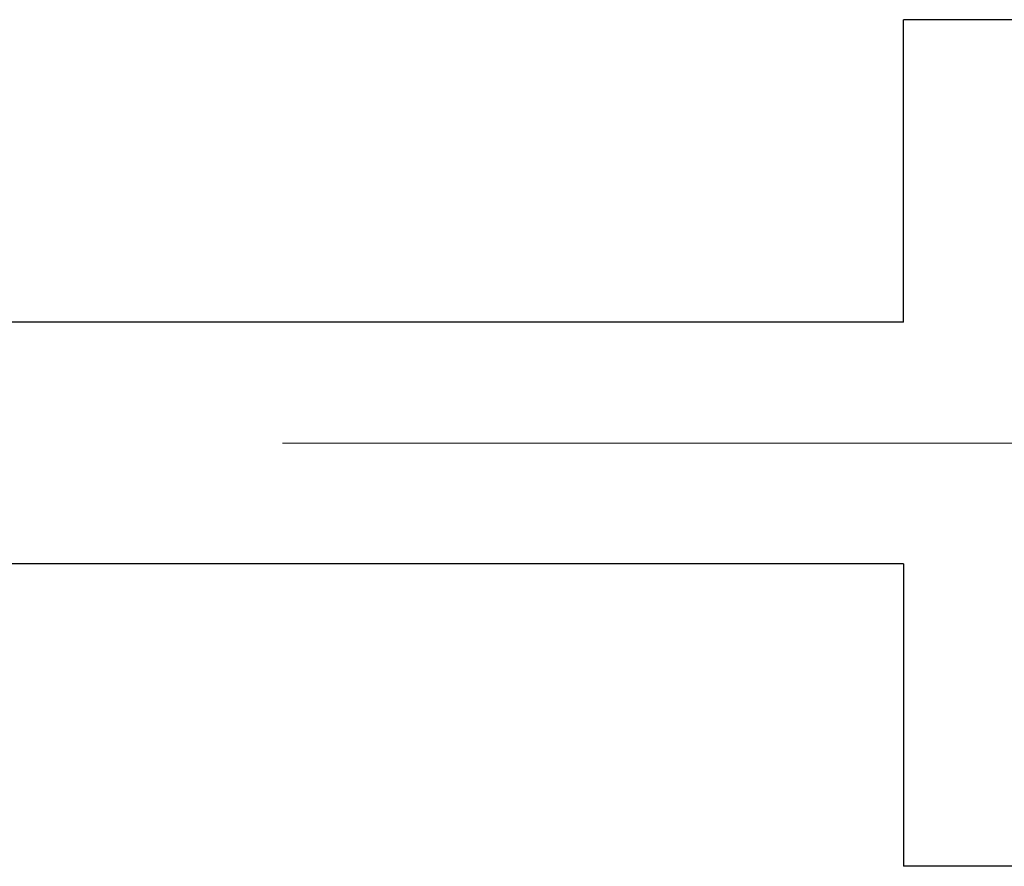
# Model space of a CAD drawing. Header units: millimetres. Extents: x 0 to 840, y 0 to 594.
# Tile 12 of 148: x 170 to 178, y 275 to 282. Entities that reach past the tile are written whole.
import ezdxf

# ---------------------------------------------------------------- set-up
doc = ezdxf.new("R2010")
doc.units = ezdxf.units.MM
doc.header["$LTSCALE"] = 0.36378
doc.linetypes.add('CENTER', pattern=[50.8, 31.75, -6.35, 6.35, -6.35])
doc.layers.add('NoLayerName_001', color=7, linetype='Continuous')

msp = doc.modelspace()

# ---------------------------------------------------------------- linework, layer by layer
at = {"layer": 'NoLayerName_001', "color": 7, "linetype": 'Continuous', "lineweight": 25}
for p, q in [((177.0704, 279.419), (177.0704, 281.919)), ((211.0704, 281.919), (177.0704, 281.919)), ((177.0704, 279.419), (136.5704, 279.419)), ((177.0704, 277.419), (136.5704, 277.419)), ((177.0704, 277.419), (177.0704, 274.9191)), ((211.0704, 274.9191), (177.0704, 274.9191))]:
    msp.add_line(p, q, dxfattribs=at)
at = {"layer": 'NoLayerName_001', "color": 2, "linetype": 'CENTER', "lineweight": 13}
msp.add_line((257.406, 278.419), (130.8625, 278.419), dxfattribs=at)

doc.saveas('drawing.dxf')
